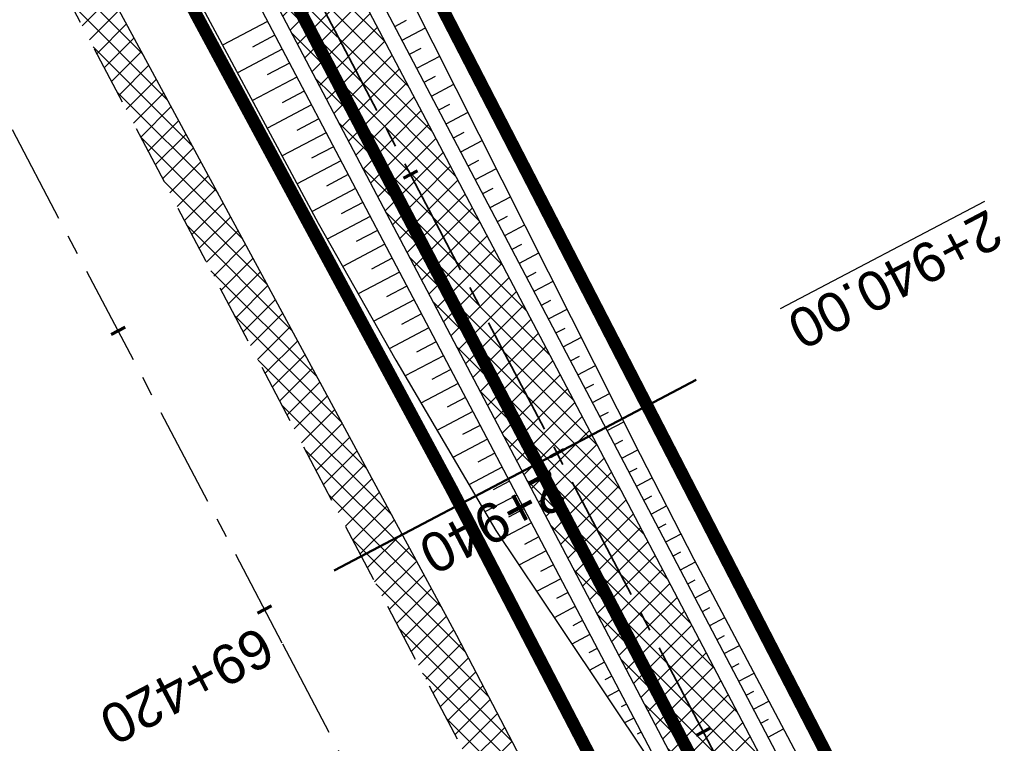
# Model space of a CAD drawing. Header units: metres. Extents: x 7529682 to 7533711, y 5721195 to 5727842.
# Tile 38 of 232: x 7531070 to 7531101, y 5725193 to 5725216. Entities that reach past the tile are written whole.
import ezdxf

# ---------------------------------------------------------------- set-up
doc = ezdxf.new("R2010")
doc.units = ezdxf.units.M
for name, pattern in [('817-dzialki-09-05-04$0$HIDDEN', [0.375, 0.25, -0.125]), ('ACAD_ISO05W100', [33, 24, -3, 0, -3, 0, -3]), ('CENTER', [50.800000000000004, 31.75, -6.35, 6.35, -6.35]), ('CENTER2', [28.575000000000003, 19.05, -3.175, 3.175, -3.175]), ('HIDDEN', [9.524999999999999, 6.35, -3.175])]:
    doc.linetypes.add(name, pattern=pattern)
for name, color, linetype in [('C-DROGI-SYTUACJA', 7, 'Continuous'), ('C-DROGI-SYTUACJA-ETYKIETY', 7, 'Continuous'), ('D-hatch-pobocza', 131, 'Continuous'), ('D-pobocza', 60, 'Continuous'), ('D-rowy', 160, 'Continuous'), ('D-skarpa', 2, 'Continuous'), ('D-skarpa-kreskowanie', 2, 'Continuous')]:
    doc.layers.add(name, color=color, linetype=linetype)
for name, color, linetype, lineweight, true_color in [('D-hatch-ciag-pieszo-rowerowy', 7, 'Continuous', 13, 0xff9f80), ('D-LR-etap-III', 7, '817-dzialki-09-05-04$0$HIDDEN', 50, 0x00008f), ('D-przekroje-pop', 7, 'Continuous', 50, 0x000099)]:
    doc.layers.add(name, color=color, linetype=linetype, lineweight=lineweight, true_color=true_color)
for name, color, linetype, lineweight in [('D-krawędzie', 3, 'Continuous', 30), ('D-obrzeża', 2, 'Continuous', 30), ('D-oś', 10, 'CENTER', 30), ('D-pas-drogowy', 7, 'ACAD_ISO05W100', 50)]:
    doc.layers.add(name, color=color, linetype=linetype, lineweight=lineweight)
doc.layers.add('poprzeczki', color=7, linetype='Continuous', true_color=0x0000c7)
doc.styles.get("Standard").update_dxf_attribs({"font": 'arial.ttf'})
pattern_1 = [(45, (0, 0), (-0.3367596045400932, 0.3367596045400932), []), (135, (0, 0), (-0.3367596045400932, -0.3367596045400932), [])]

# ---------------------------------------------------------------- blocks, each defined once
blk = doc.blocks.new('AeccTickLine')
at = {"color": 0, "linetype": 'ByBlock', "lineweight": -2}
blk.add_line((0, 1), (-3.673819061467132e-16, -1), dxfattribs=at)

msp = doc.modelspace()

# ---------------------------------------------------------------- hatches: boundary and pattern name
at = {"layer": 'D-hatch-ciag-pieszo-rowerowy'}
h = msp.add_hatch(dxfattribs=at)
h.set_pattern_fill('ANSI37', color=256, scale=0.15, style=0)
h.set_pattern_definition(pattern_1)
h.paths.add_polyline_path([(7531044.821508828, 5725285.568551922), (7531043.691046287, 5725285.0324603), (7531059.943841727, 5725254.222853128, -0.004400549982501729), (7531062.366458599, 5725249.530815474), (7531071.70853831, 5725231.039993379, 0.004122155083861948), (7531073.975449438, 5725226.643517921), (7531080.589703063, 5725214.071305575), (7531081.736511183, 5725214.57620248), (7531075.086492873, 5725227.216395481, -0.004122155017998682), (7531072.819581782, 5725231.612870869), (7531063.477188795, 5725250.104313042, 0.00440055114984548), (7531061.054571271, 5725254.796351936)])
h.paths.add_polyline_path([(7531043.691046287, 5725285.0324603), (7531042.560583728, 5725284.49636867), (7531058.833112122, 5725253.649354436, -0.004400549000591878), (7531061.255728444, 5725248.957317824), (7531070.597494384, 5725230.467116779, 0.004122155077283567), (7531072.864405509, 5725226.070641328), (7531079.442894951, 5725213.566408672), (7531080.589703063, 5725214.071305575), (7531073.975449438, 5725226.643517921, -0.004122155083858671), (7531071.70853831, 5725231.039993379), (7531062.366458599, 5725249.530815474, 0.004400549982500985), (7531059.943841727, 5725254.222853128)])
h = msp.add_hatch(dxfattribs=at)
h.set_pattern_fill('ANSI37', color=256, scale=0.15, style=0)
h.set_pattern_definition(pattern_1)
h.paths.add_polyline_path([(7531088.489882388, 5725201.739558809), (7531081.736511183, 5725214.57620248), (7531080.589703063, 5725214.071305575), (7531087.383313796, 5725201.158175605), (7531110.121662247, 5725157.821038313), (7531118.164896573, 5725142.89718586), (7531119.253251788, 5725143.512415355), (7531111.228553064, 5725158.401807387)])
h.paths.add_polyline_path([(7531087.383313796, 5725201.158175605), (7531080.589703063, 5725214.071305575), (7531079.442894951, 5725213.566408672), (7531086.276745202, 5725200.576792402), (7531109.014771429, 5725157.240269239), (7531117.076540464, 5725142.281955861), (7531118.164896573, 5725142.89718586), (7531110.121662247, 5725157.821038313)])
at = {"layer": 'D-hatch-pobocza'}
h = msp.add_hatch(dxfattribs=at)
h.set_pattern_fill('ANSI37', color=256, scale=0.15, style=0)
h.set_pattern_definition(pattern_1)
h.paths.add_polyline_path([(7531057.009999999, 5725246.72), (7531044.19, 5725271.11), (7531030.969999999, 5725296.42), (7531019.37, 5725318.31), (7531007.54, 5725340.71), (7530994.469999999, 5725365.47), (7530982.58, 5725387.65), (7530971.809999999, 5725408.22), (7530959.96, 5725430.76), (7530944.54, 5725460.14), (7530935.92, 5725477.07), (7530923.099999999, 5725500.31), (7530908, 5725529.49), (7530889.658288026, 5725563.375066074), (7530889.585888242, 5725561.256865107), (7530918.171722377, 5725507.178125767), (7530950.162943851, 5725446.305402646), (7530993.419108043, 5725364.264712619), (7531022.766433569, 5725308.719304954), (7531053.80955549, 5725249.872416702), (7531081.165622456, 5725197.874670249), (7531103.902359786, 5725154.540603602), (7531128.123220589, 5725108.448161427), (7531149.321390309, 5725068.209396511), (7531151.44, 5725067.36), (7531152.004139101, 5725067.286014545), (7531141.2, 5725086.69), (7531129.87, 5725108.78), (7531118.46, 5725130.11), (7531107.389999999, 5725151.39), (7531095.36, 5725174.01), (7531083.61, 5725196.49), (7531071.559999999, 5725218.8)])

# ---------------------------------------------------------------- linework, layer by layer
at = {"layer": 'C-DROGI-SYTUACJA', "color": 10, "linetype": 'CENTER2', "lineweight": 35, "ltscale": 0.2}
msp.add_lwpolyline([(7531035.213067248, 5725301.103738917), (7531059.943841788, 5725254.222853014, -0.00440054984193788), (7531062.366458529, 5725249.530815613), (7531071.708538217, 5725231.039993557, 0.004122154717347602), (7531073.975449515, 5725226.643517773), (7531073.975449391, 5725226.643518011), (7531087.383313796, 5725201.158175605), (7531110.121662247, 5725157.821038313), (7531131.457307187, 5725118.233727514, -0.008978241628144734), (7531136.397298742, 5725108.660093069), (7531146.082702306, 5725089.032917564, 0.07525174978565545), (7531151.216595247, 5725081.66595927), (7531154.313313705, 5725078.4002911, -0.06893621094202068), (7531156.868938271, 5725074.829562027)], format="xyb", dxfattribs=at)
at = {"layer": 'D-krawędzie', "linetype": 'HIDDEN', "ltscale": 0.3, "flags": 128}
msp.add_lwpolyline([(7530572.009999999, 5726166.06), (7530620.380949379, 5726072.761487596), (7530641.555222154, 5726032.007915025), (7530660.960861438, 5725995.070069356), (7530689.128213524, 5725941.540167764), (7530707.335918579, 5725907.031820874), (7530725.255781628, 5725873.092686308), (7530743.969545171, 5725837.653904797), (7530770.526708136, 5725787.119408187), (7530787.864146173, 5725754.266918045), (7530809.897571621, 5725712.541613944), (7530824.739035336, 5725684.389287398), (7530840.856259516, 5725653.693092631), (7530860.675070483, 5725616.154465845), (7530865.283000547, 5725607.394015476), (7530878.050274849, 5725583.079962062), (7530918.171722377, 5725507.178125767), (7530950.162943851, 5725446.305402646), (7530993.419108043, 5725364.264712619), (7531022.766433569, 5725308.719304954), (7531053.80955549, 5725249.872416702), (7531081.165622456, 5725197.874670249), (7531103.902359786, 5725154.540603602), (7531128.123220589, 5725108.448161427), (7531149.3, 5725068.249999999), (7531167.380094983, 5725033.766927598), (7531197.164745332, 5724976.987689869), (7531228.151004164, 5724918.034426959), (7531253.152837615, 5724870.491119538), (7531286.7961686, 5724806.653565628), (7531306.739858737, 5724768.664832), (7531335.094443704, 5724714.652299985), (7531357.3191504, 5724672.438740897), (7531373.644908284, 5724641.454376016), (7531392.161870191, 5724605.998675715), (7531418.480331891, 5724555.852756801), (7531439.726902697, 5724515.582472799), (7531468.399107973, 5724461.077223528), (7531491.782023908, 5724416.527754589), (7531531.990296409, 5724339.832565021), (7531557.226635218, 5724291.658956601), (7531569.851546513, 5724267.577443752), (7531591.375556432, 5724226.547822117), (7531610.003879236, 5724191.103071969), (7531616.882991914, 5724177.998849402), (7531629.984986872, 5724153.025496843), (7531641.006768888, 5724132.021778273), (7531664.906257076, 5724087.616922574), (7531677.64401952, 5724064.785715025), (7531683.112433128, 5724054.988140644), (7531686.752875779, 5724048.180044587), (7531695.447538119, 5724031.696667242), (7531703.748818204, 5724015.917210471), (7531709.214143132, 5724005.513965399), (7531719.388607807, 5723986.14687362), (7531726.295217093, 5723973.000144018), (7531732.740794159, 5723960.735633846), (7531735.13, 5723956.19)], dxfattribs=at)
at = {"layer": 'D-LR-etap-III', "ltscale": 10, "flags": 128}
msp.add_lwpolyline([(7531750.474471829, 5723895.103125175, 0.4, 0.4, 0), (7531750.505, 5723895.13, 0.4, 0.4, 0), (7531682.71, 5724022.92, 0.4, 0.4, 0), (7531619.177023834, 5724147.203692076, 0.4, 0.4, 0), (7531592.308960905, 5724198.48863389, 0.4, 0.4, 0), (7531553.263875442, 5724272.918564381, 0.4, 0.4, 0), (7531504.019999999, 5724366.79, 0.4, 0.4, 0), (7531482.09, 5724407.62, 0.4, 0.4, 0), (7531412.350402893, 5724541.182759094, 0.4, 0.4, 0), (7531388.463669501, 5724586.929768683, 0.4, 0.4, 0), (7531345.12, 5724669.94, 0.4, 0.4, 0), (7531127.66, 5725081.67, 0.4, 0.4, 0), (7531059.253139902, 5725211.040795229, 0.4, 0.4, 0), (7531008.007244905, 5725307.953830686, 0.4, 0.4, 0), (7530964.181635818, 5725390.835555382, 0.4, 0.4, 0), (7530914.557354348, 5725484.683561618, 0.4, 0.4, 0), (7530865.243241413, 5725577.493975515, 0.4, 0.4, 0), (7530840.085257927, 5725624.058651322, 0.4, 0.4, 0), (7530802.559525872, 5725694.924584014, 0.4, 0.4, 0), (7530755.54, 5725787.51, 0.4, 0.4, 0), (7530708.717810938, 5725876.303221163, 0.4, 0.4, 0), (7530695.12, 5725902.09, 0.4, 0.4, 0), (7530642.91397006, 5726001.07839487, 0.4, 0.4, 0), (7530634.934723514, 5726016.146615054, 0.4, 0.4, 0), (7530610.820000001, 5726061.929999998, 0.4, 0.4, 0), (7530610.820000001, 5726061.929999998, 0.4, 0.4, 0), (7530607.21, 5726063.51, 0.4, 0.4, 0), (7530597.42, 5726080.68, 0.4, 0.4, 0), (7530591.16, 5726088.44, 0.4, 0.4, 0), (7530581.28, 5726107.21, 0.4, 0.4, 0), (7530571.29, 5726130.56, 0.4, 0.4, 0), (7530549.554994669, 5726171.527317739, 0.4, 0.4, 0), (7530531.014309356, 5726206.473807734, 0.4, 0.4, 0), (7530516.461208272, 5726236.016618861, 0.4, 0.4, 0), (7530500.798929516, 5726266.141265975, 0.4, 0.4, 0), (7530491.349999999, 5726283.94, 0.4, 0.4, 0), (7530482.4, 5726303.41, 0.4, 0.4, 0), (7530482.4, 5726303.41, 0.4, 0.4, 0), (7530450.41, 5726357.28, 0.4, 0.4, 0), (7530397.759396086, 5726458.499907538, 0.4, 0.4, 0), (7530334.707815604, 5726583.664702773, 0.4, 0.4, 0), (7530303.939274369, 5726645.167943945, 0.4, 0.4, 0), (7530300.509779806, 5726651.777515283, 0.4, 0.4, 0), (7530289.213532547, 5726671.966724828, 0.4, 0.4, 0), (7530281.54, 5726685.57, 0.4, 0.4, 0), (7530261.37085633, 5726724.163374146, 0.4, 0.4, 0), (7530254.03, 5726738.21, 0.4, 0.4, 0), (7530197.219999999, 5726845.06, 0.4, 0.4, 0), (7530194.71, 5726849.15, 0.4, 0.4, 0), (7530195.92, 5726850.75, 0.4, 0.4, 0), (7530170.546669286, 5726892.961489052, 0.4, 0.4, 0), (7530143.174718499, 5726945.065838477, 0.4, 0.4, 0), (7530105.059999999, 5727018.32, 0.4, 0.4, 0), (7530100.059999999, 5727027.16, 0.4, 0.4, 0), (7530062.318670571, 5727099.625398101, 0.4, 0.4, 0), (7530015.378537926, 5727189.420463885, 0.4, 0.4, 0), (7529983.207960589, 5727250.206596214, 0.4, 0.4, 0), (7529953.284293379, 5727306.74720398, 0.4, 0.4, 0), (7529900.67053443, 5727406.15903814, 0.4, 0.4, 0), (7529890.630239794, 5727425.131178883, 0.4, 0.4, 0), (7529875.155383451, 5727454.426350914, 0.4, 0.4, 0), (7529857.560096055, 5727487.787346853, 0.4, 0.4, 0), (7529835.194401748, 5727530.19312405, 0.4, 0.4, 0), (7529811.740544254, 5727574.662079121, 0.4, 0.4, 0), (7529792.101859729, 5727611.922638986, 0.4, 0.4, 0), (7529768.066117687, 5727657.469613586, 0.4, 0.4, 0), (7529755.210566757, 5727682.131373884, 0.4, 0.4, 0), (7529753.309999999, 5727681.13, 0.4, 0.4, 0), (7529739.21, 5727707.77, 0.4, 0.4, 0), (7529735.394745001, 5727711.251990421, 0.4, 0.4, 0), (7529725.42, 5727730.2, 0.4, 0.4, 0), (7529723.55, 5727729.88, 0.4, 0.4, 0), (7529695.566668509, 5727782.932080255, 0.4, 0.4, 0), (7529717.67971874, 5727794.024357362, 0.4, 0.4, 0), (7529736.274870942, 5727758.647400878, 0.4, 0.4, 0), (7529736.274870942, 5727758.647400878, 0.4, 0.4, 0), (7529744.511003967, 5727750.406106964, 0.4, 0.4, 0), (7529744.511003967, 5727750.406106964, 0.4, 0.4, 0), (7529750.282568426, 5727738.549848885, 0.4, 0.4, 0), (7529777.108510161, 5727687.569424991, 0.4, 0.4, 0), (7529796.51537536, 5727651.329932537, 0.4, 0.4, 0), (7529814.937945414, 5727616.793170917, 0.4, 0.4, 0), (7529839.006722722, 5727572.303976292, 0.4, 0.4, 0), (7529860.617626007, 5727532.509108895, 0.4, 0.4, 0), (7529882.348967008, 5727491.504261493, 0.4, 0.4, 0), (7529904.865139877, 5727449.096370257, 0.4, 0.4, 0), (7529920.747384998, 5727418.884773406, 0.4, 0.4, 0), (7529946.676504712, 5727368.547487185, 0.4, 0.4, 0), (7529972.024701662, 5727320.573310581, 0.4, 0.4, 0), (7529987.740014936, 5727290.153392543, 0.4, 0.4, 0), (7529996.497385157, 5727273.661630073, 0.4, 0.4, 0), (7530017.541471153, 5727234.202689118, 0.4, 0.4, 0), (7530033.053657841, 5727204.864166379, 0.4, 0.4, 0), (7530051.622983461, 5727170.222745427, 0.4, 0.4, 0), (7530069.276612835, 5727137.015751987, 0.4, 0.4, 0), (7530089.385386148, 5727097.533639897, 0.4, 0.4, 0), (7530109.712512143, 5727060.746615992, 0.4, 0.4, 0), (7530136.769722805, 5727011.640131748, 0.4, 0.4, 0), (7530162.446686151, 5726962.743777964, 0.4, 0.4, 0), (7530187.674104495, 5726916.992101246, 0.4, 0.4, 0), (7530207.820739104, 5726879.335323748, 0.4, 0.4, 0), (7530230.625609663, 5726834.518686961, 0.4, 0.4, 0), (7530262.288093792, 5726776.61832811, 0.4, 0.4, 0), (7530277.509672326, 5726760.213143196, 0.4, 0.4, 0), (7530286.036865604, 5726744.106684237, 0.4, 0.4, 0), (7530288.097472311, 5726735.884066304, 0.4, 0.4, 0), (7530290.393870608, 5726725.046963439, 0.4, 0.4, 0), (7530296.17664807, 5726713.582980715, 0.4, 0.4, 0), (7530302.726195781, 5726701.18226779, 0.4, 0.4, 0), (7530325.685047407, 5726657.466383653, 0.4, 0.4, 0), (7530343.243978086, 5726623.648592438, 0.4, 0.4, 0), (7530360.229820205, 5726591.746871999, 0.4, 0.4, 0), (7530383.20855044, 5726548.059469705, 0.4, 0.4, 0), (7530406.017875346, 5726503.605514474, 0.4, 0.4, 0), (7530427.464919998, 5726462.620289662, 0.4, 0.4, 0), (7530447.9278544, 5726424.388014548, 0.4, 0.4, 0), (7530471.126878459, 5726379.920667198, 0.4, 0.4, 0), (7530490.501003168, 5726343.033350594, 0.4, 0.4, 0), (7530509.499458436, 5726306.733076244, 0.4, 0.4, 0), (7530529.890269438, 5726267.244072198, 0.4, 0.4, 0), (7530543.852446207, 5726238.990319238, 0.4, 0.4, 0), (7530554.808897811, 5726218.943990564, 0.4, 0.4, 0), (7530559.027108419, 5726212.223286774, 0.4, 0.4, 0), (7530563.060988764, 5726206.409670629, 0.4, 0.4, 0), (7530566.93354971, 5726200.463543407, 0.4, 0.4, 0), (7530569.771022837, 5726194.901501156, 0.4, 0.4, 0), (7530571.47319415, 5726191.282350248, 0.4, 0.4, 0), (7530572.839142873, 5726188.024533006, 0.4, 0.4, 0), (7530575.295071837, 5726182.034664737, 0.4, 0.4, 0), (7530579.736851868, 5726173.306070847, 0.4, 0.4, 0), (7530583.3, 5726167.41, 0.4, 0.4, 0), (7530593.4, 5726163.33, 0.4, 0.4, 0), (7530598.618375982, 5726155.264489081, 0.4, 0.4, 0), (7530608.258304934, 5726140.497132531, 0.4, 0.4, 0), (7530603.269999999, 5726136.83, 0.4, 0.4, 0), (7530606.53, 5726131.84, 0.4, 0.4, 0), (7530604.239057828, 5726124.21679044, 0.4, 0.4, 0), (7530605.847136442, 5726121.630127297, 0.4, 0.4, 0), (7530608.971611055, 5726116.164124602, 0.4, 0.4, 0), (7530618.114293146, 5726097.791111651, 0.4, 0.4, 0), (7530651.213125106, 5726034.959524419, 0.4, 0.4, 0), (7530670.243741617, 5725998.61095082, 0.4, 0.4, 0), (7530698.075474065, 5725945.952624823, 0.4, 0.4, 0), (7530716.505955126, 5725911.3051464, 0.4, 0.4, 0), (7530735.223454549, 5725875.667401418, 0.4, 0.4, 0), (7530752.504235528, 5725842.154920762, 0.4, 0.4, 0), (7530778.310652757, 5725793.501254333, 0.4, 0.4, 0), (7530797.499961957, 5725756.381811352, 0.4, 0.4, 0), (7530812.518974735, 5725728.28874362, 0.4, 0.4, 0), (7530820.039295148, 5725713.160404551, 0.4, 0.4, 0), (7530822.422446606, 5725710.193574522, 0.4, 0.4, 0), (7530833.154893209, 5725688.800634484, 0.4, 0.4, 0), (7530849.629354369, 5725656.158601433, 0.4, 0.4, 0), (7530867.98290276, 5725621.963939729, 0.4, 0.4, 0), (7530872.629809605, 5725612.88760475, 0.4, 0.4, 0), (7530880.354488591, 5725597.594500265, 0.4, 0.4, 0), (7530883.839446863, 5725593.389159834, 0.4, 0.4, 0), (7530891.782113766, 5725587.763349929, 0.4, 0.4, 0), (7530895.038670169, 5725584.280746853, 0.4, 0.4, 0), (7530897.033644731, 5725580.941110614, 0.4, 0.4, 0), (7530900.951646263, 5725579.945856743, 0.4, 0.4, 0), (7530904.80970798, 5725571.977328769, 0.4, 0.4, 0), (7530903.682362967, 5725568.566434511, 0.4, 0.4, 0), (7530908.900614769, 5725558.844845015, 0.4, 0.4, 0), (7530910.252030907, 5725545.671606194, 0.4, 0.4, 0), (7530912.872986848, 5725538.645543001, 0.4, 0.4, 0), (7530945.278171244, 5725478.464284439, 0.4, 0.4, 0), (7530959.692318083, 5725450.24628822, 0.4, 0.4, 0), (7531002.82670893, 5725368.192370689, 0.4, 0.4, 0), (7531044.703532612, 5725290.314293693, 0.4, 0.4, 0), (7531064.098839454, 5725253.212562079, 0.4, 0.4, 0), (7531083.010253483, 5725216.677517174, 0.4, 0.4, 0), (7531113.013137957, 5725158.465613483, 0.4, 0.4, 0), (7531137.364304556, 5725113.07076138, 0.4, 0.4, 0), (7531150.830830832, 5725086.711759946, 0.4, 0.4, 0), (7531159.745663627, 5725076.640848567, 0.4, 0.4, 0), (7531166.309999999, 5725074.58, 0.4, 0.4, 0), (7531172.29, 5725062.58, 0.4, 0.4, 0), (7531170.589828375, 5725055.605912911, 0.4, 0.4, 0), (7531173.732823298, 5725044.080706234, 0.4, 0.4, 0), (7531215.342008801, 5724964.859648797, 0.4, 0.4, 0), (7531238.054496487, 5724921.684649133, 0.4, 0.4, 0), (7531262.389821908, 5724875.282876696, 0.4, 0.4, 0), (7531295.587160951, 5724811.265731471, 0.4, 0.4, 0), (7531348.487908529, 5724712.362812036, 0.4, 0.4, 0), (7531363.740817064, 5724682.68394264, 0.4, 0.4, 0), (7531366.986905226, 5724675.865317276, 0.4, 0.4, 0), (7531382.541261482, 5724646.110625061, 0.4, 0.4, 0), (7531401.299165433, 5724610.874551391, 0.4, 0.4, 0), (7531428.964837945, 5724558.862274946, 0.4, 0.4, 0), (7531449.111202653, 5724520.397801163, 0.4, 0.4, 0), (7531477.292992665, 5724465.831467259, 0.4, 0.4, 0), (7531500.996290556, 5724421.112506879, 0.4, 0.4, 0), (7531512.121834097, 5724400.549045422, 0.4, 0.4, 0), (7531513.78163794, 5724396.757451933, 0.4, 0.4, 0), (7531526.32, 5724379.39, 0.4, 0.4, 0), (7531566.783642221, 5724302.73628205, 0.4, 0.4, 0), (7531578.579156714, 5724282.774819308, 0.4, 0.4, 0), (7531584.232619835, 5724273.111246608, 0.4, 0.4, 0), (7531590.109283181, 5724263.508189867, 0.4, 0.4, 0), (7531593.027899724, 5724258.771479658, 0.4, 0.4, 0), (7531595.711841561, 5724254.226824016, 0.4, 0.4, 0), (7531601.659976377, 5724243.898197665, 0.4, 0.4, 0), (7531606.097733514, 5724235.986407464, 0.4, 0.4, 0), (7531609.382207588, 5724230.799061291, 0.4, 0.4, 0), (7531611.580260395, 5724227.671180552, 0.4, 0.4, 0), (7531612.707802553, 5724225.86410867, 0.4, 0.4, 0), (7531618.665224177, 5724214.480919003, 0.4, 0.4, 0), (7531619.885522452, 5724212.333950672, 0.4, 0.4, 0), (7531620.931818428, 5724210.787064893, 0.4, 0.4, 0), (7531623.518605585, 5724207.111542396, 0.4, 0.4, 0), (7531626.143926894, 5724203.61306897, 0.4, 0.4, 0), (7531632.022984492, 5724196.485954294, 0.4, 0.4, 0), (7531653.949089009, 5724152.617641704, 0.4, 0.4, 0), (7531656.750690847, 5724143.103797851, 0.4, 0.4, 0), (7531659.61440691, 5724133.254504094, 0.4, 0.4, 0), (7531661.627147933, 5724128.646047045, 0.4, 0.4, 0.01093811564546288), (7531674.314987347, 5724101.43546424, 0.4, 0.4, 0), (7531685.137626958, 5724081.408252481, 0.4, 0.4, 0), (7531692.159945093, 5724066.277333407, 0.4, 0.4, 0), (7531699.662164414, 5724051.388120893, 0.4, 0.4, 0), (7531704.480624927, 5724040.808561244, 0.4, 0.4, 0), (7531704.480624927, 5724040.808561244, 0.4, 0.4, 0), (7531704.401251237, 5724037.368913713, 0.4, 0.4, 0), (7531720.383609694, 5724003.441317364, 0.4, 0.4, 0), (7531728.79890528, 5723986.206298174, 0.4, 0.4, 0), (7531733.237926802, 5723977.192631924, 0.4, 0.4, 0), (7531736.750027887, 5723969.505210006, 0.4, 0.4, 0), (7531737.336143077, 5723968.518916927, 0.4, 0.4, 0), (7531738.285051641, 5723967.699360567, 0.4, 0.4, 0), (7531742.180915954, 5723962.346428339, 0.4, 0.4, 0), (7531744.286141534, 5723958.615526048, 0.4, 0.4, 0), (7531755.393260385, 5723944.192617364, 0.4, 0.4, 0), (7531758.69, 5723936.76, 0.4, 0.4, 0), (7531780.08, 5723929.25, 0.4, 0.4, 0), (7531792.611989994, 5723906.337708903, 0.4, 0.4, 0), (7531792.611989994, 5723906.337708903, 0.4, 0.4, 0), (7531756.962094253, 5723883.055323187, 0.4, 0.4, 0), (7531750.46, 5723895.130000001, 0.4, 0.4, 0), (7531750.46, 5723895.130000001, 0, 0, 0)], format="xyseb", dxfattribs=at)
at = {"layer": 'D-obrzeża'}
for points in [[(7531157.820350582, 5725075.705429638, 0.06860366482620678), (7531155.433696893, 5725079.035412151), (7531152.261569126, 5725082.380603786, -0.07521737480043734), (7531147.129491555, 5725089.743883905), (7531137.494820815, 5725109.261525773, 0.00894453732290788), (7531132.572709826, 5725118.798885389), (7531111.228553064, 5725158.401807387), (7531088.489882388, 5725201.739558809), (7531075.086492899, 5725227.216395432, -0.00412215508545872), (7531072.81958177, 5725231.612870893), (7531063.477188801, 5725250.10431303, 0.004400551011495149), (7531061.054571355, 5725254.796351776), (7531036.313724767, 5725301.696330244, 0.00422807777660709)], [(7531034.112408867, 5725300.511149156), (7531058.833112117, 5725253.649354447, -0.004400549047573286), (7531061.255728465, 5725248.957317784), (7531070.597494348, 5725230.467116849, 0.004122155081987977), (7531072.864405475, 5725226.070641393), (7531086.276745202, 5725200.576792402), (7531109.014771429, 5725157.240269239), (7531130.341235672, 5725117.66980598, -0.009011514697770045), (7531135.298873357, 5725108.060358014), (7531145.035806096, 5725088.322043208, 0.07528570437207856), (7531150.171491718, 5725080.951451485), (7531153.382484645, 5725077.565274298, -0.06860366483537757), (7531155.769138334, 5725074.235291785), (7531156.913255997, 5725072.063506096)]]:
    msp.add_lwpolyline(points, format="xyb", dxfattribs=at)
at = {"layer": 'D-oś', "ltscale": 0.1}
msp.add_lwpolyline([(7531488.682972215, 5724414.901138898), (7531465.30154836, 5724459.447768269), (7531436.630334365, 5724513.951133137), (7531415.382990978, 5724554.222881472), (7531389.061122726, 5724604.375291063), (7531370.54547166, 5724639.828481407), (7531354.22214964, 5724670.808223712), (7531331.99647235, 5724713.023626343), (7531303.640952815, 5724767.037938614), (7531283.698553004, 5724805.024214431), (7531250.055061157, 5724868.862076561), (7531225.052886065, 5724916.406033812), (7531194.065303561, 5724975.361817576), (7531164.280332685, 5725032.141666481), (7531146.201824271, 5725066.621712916), (7531125.025790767, 5725106.818458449), (7531100.803065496, 5725152.914450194), (7531078.067230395, 5725196.24679728), (7531050.712974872, 5725248.241100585), (7531019.671816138, 5725307.084268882), (7530990.323090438, 5725362.632329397), (7530947.065833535, 5725444.675091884), (7530915.075467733, 5725505.546186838), (7530874.953735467, 5725581.448561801)], dxfattribs=at)
at = {"layer": 'D-pas-drogowy', "ltscale": 0.2, "flags": 128}
msp.add_lwpolyline([(7531633.018560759, 5724182.834272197, 0.4, 0.4, 0), (7531617.558899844, 5724211.608162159, 0.4, 0.4, 0), (7531566.783642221, 5724302.73628205, 0.4, 0.4, 0), (7531538.419082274, 5724356.469679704, 0.4, 0.4, 0), (7531526.32, 5724379.39, 0.4, 0.4, 0), (7531516.102085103, 5724393.607319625, 0.4, 0.4, 0.001485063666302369), (7531513.78037409, 5724396.837773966, 0.4, 0.4, 0), (7531501.87, 5724413.41, 0.4, 0.4, 0), (7531474.926107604, 5724464.507896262, 0.4, 0.4, 0), (7531446.200436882, 5724518.992313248, 0.4, 0.4, 0), (7531424.962185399, 5724559.262257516, 0.4, 0.4, 0), (7531398.444460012, 5724609.565801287, 0.4, 0.4, 0), (7531379.647455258, 5724645.216004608, 0.4, 0.4, 0), (7531365.23, 5724672.56, 0.4, 0.4, 0), (7531341.305752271, 5724717.915356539, 0.4, 0.4, 0), (7531312.899996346, 5724771.788898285, 0.4, 0.4, 0), (7531292.590923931, 5724810.306502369, 0.4, 0.4, 0), (7531259.391619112, 5724873.271351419, 0.4, 0.4, 0), (7531233.740401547, 5724921.922582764, 0.4, 0.4, 0), (7531203.072738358, 5724980.092044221, 0.4, 0.4, 0), (7531173.471398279, 5725036.225177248, 0.4, 0.4, 0), (7531168.269999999, 5725046.09, 0.4, 0.4, 0), (7531172.29, 5725062.58, 0.4, 0.4, 0), (7531166.309999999, 5725074.58, 0.4, 0.4, 0), (7531150.32, 5725079.6, 0.4, 0.4, 0), (7531141.5, 5725096.43, 0.4, 0.4, 0), (7531109.311735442, 5725157.814415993, 0.4, 0.4, 0), (7531086.641300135, 5725201.047918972, 0.4, 0.4, 0), (7531059.198258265, 5725253.383662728, 0.4, 0.4, 0), (7531028.206828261, 5725312.48946212, 0.4, 0.4, 0), (7530999.104694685, 5725367.990143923, 0.4, 0.4, 0), (7530956.247527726, 5725449.724815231, 0.4, 0.4, 0), (7530924.397774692, 5725510.463768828, 0.4, 0.4, 0), (7530897.509999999, 5725561.74, 0.4, 0.4, 0), (7530894.46, 5725566.14, 0.4, 0.4, 0), (7530892.16, 5725570.49, 0.4, 0.4, 0), (7530869.362688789, 5725613.307018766, 0.4, 0.4, 0), (7530861.693971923, 5725627.704613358, 0.4, 0.4, 0), (7530852.74, 5725644.52, 0.4, 0.4, 0), (7530831.509999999, 5725684.2, 0.4, 0.4, 0), (7530811.13, 5725722.52, 0.4, 0.4, 0), (7530792.3476413, 5725757.940652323, 0.4, 0.4, 0), (7530768.03, 5725803.8, 0.4, 0.4, 0), (7530748.768542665, 5725840.178507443, 0.4, 0.4, 0), (7530727.7, 5725879.97, 0.4, 0.4, 0), (7530712.0981582, 5725909.54523909, 0.4, 0.4, 0), (7530693.644105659, 5725944.645156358, 0.4, 0.4, 0), (7530665.702224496, 5725997.538976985, 0.4, 0.4, 0), (7530641.759999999, 5726042.88, 0.4, 0.4, 0), (7530616.5, 5726091.48, 0.4, 0.4, 0), (7530604.628439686, 5726114.319880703, 0.4, 0.4, -0.007762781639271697), (7530602.5, 5726118.43, 0.4, 0.4, 0), (7530603.992037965, 5726123.394821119, 0.4, 0.4, 0), (7530606.53, 5726131.84, 0.4, 0.4, 0), (7530603.269999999, 5726136.83, 0.4, 0.4, 0), (7530593.775620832, 5726151.368713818, 0.4, 0.4, 0), (7530590.202637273, 5726156.84001263, 0.4, 0.4, 0), (7530583.3, 5726167.41, 0.4, 0.4, 0), (7530580.578343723, 5726170.427567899, 0.4, 0.4, 0), (7530575.849999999, 5726175.67, 0.4, 0.4, 0), (7530569.009999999, 5726186.66, 0.4, 0.4, 0), (7530562.555322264, 5726199.189409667, 0.4, 0.4, 0), (7530555.67, 5726211.39, 0.4, 0.4, 0), (7530548.29, 5726224.23, 0.4, 0.4, 0), (7530540.58, 5726237.71, 0.4, 0.4, 0), (7530532.679999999, 5726252.65, 0.4, 0.4, 0), (7530524.059999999, 5726269.35, 0.4, 0.4, 0), (7530502.82, 5726309.91, 0.4, 0.4, 0), (7530488.83, 5726336.63, 0.4, 0.4, 0), (7530466.03, 5726380.16, 0.4, 0.4, 0), (7530438.469999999, 5726432.77, 0.4, 0.4, 0), (7530424.53, 5726459.09, 0.4, 0.4, 0), (7530401.63, 5726502.97, 0.4, 0.4, 0), (7530383.38, 5726538.06, 0.4, 0.4, 0), (7530353.969999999, 5726593.52, 0.4, 0.4, 0), (7530338.469999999, 5726622.74, 0.4, 0.4, 0), (7530322.009999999, 5726653.88, 0.4, 0.4, 0), (7530297.54, 5726700.33, 0.4, 0.4, 0), (7530287.38, 5726719.6, 0.4, 0.4, 0), (7530285.94993921, 5726722.315508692, 0.4, 0.4, 0), (7530280.259999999, 5726733.12, 0.4, 0.4, 0), (7530266.73, 5726758.74, 0.4, 0.4, 0), (7530260.42, 5726770.47, 0.4, 0.4, 0), (7530253.25, 5726783.82, 0.4, 0.4, 0), (7530244.95, 5726799.33, 0.4, 0.4, 0), (7530239.389999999, 5726808.49, 0.4, 0.4, 0), (7530238.29, 5726807.9, 0.4, 0.4, 0), (7530218.11, 5726850.67, 0.4, 0.4, 0), (7530175.906646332, 5726928.168028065, 0.4, 0.4, 0), (7530096.679999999, 5727076.15, 0.4, 0.4, 0), (7530094.679999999, 5727079.89, 0.4, 0.4, 0), (7530064.59693469, 5727135.522637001, 0.4, 0.4, 0), (7530046.730970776, 5727168.8921561, 0.4, 0.4, 0), (7530025.803045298, 5727208.461374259, 0.4, 0.4, 0), (7530012.846501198, 5727232.979315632, 0.4, 0.4, 0), (7529994.15, 5727268.45, 0.4, 0.4, 0), (7529981.670868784, 5727291.93018666, 0.4, 0.4, 0), (7529949.889999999, 5727351.73, 0.4, 0.4, 0), (7529924.75, 5727399.03, 0.4, 0.4, 0), (7529915.515824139, 5727417.099754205, 0.4, 0.4, 0), (7529885.83, 5727475.19, 0.4, 0.4, 0), (7529862.559999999, 5727519.97, 0.4, 0.4, 0), (7529852.984923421, 5727538.191086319, 0.4, 0.4, 0), (7529836.513084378, 5727569.51130111, 0.4, 0.4, 0), (7529815.36890814, 5727609.140983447, 0.4, 0.4, 0), (7529792.795203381, 5727651.247499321, 0.4, 0.4, 0), (7529774.199114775, 5727685.858348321, 0.4, 0.4, 0), (7529746.966026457, 5727736.059440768, 0.4, 0.4, 0), (7529733.92, 5727757.62, 0.4, 0.4, 0), (7529708.607472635, 5727806.388536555, 0.4, 0.4, 0), (7529688.491967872, 5727796.344621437, 0.4, 0.4, 0), (7529723.55, 5727729.88, 0.4, 0.4, 0), (7529725.42, 5727730.2, 0.4, 0.4, 0), (7529735.38, 5727711.28, 0.4, 0.4, 0), (7529739.21, 5727707.77, 0.4, 0.4, 0), (7529753.309999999, 5727681.13, 0.4, 0.4, 0), (7529755.178396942, 5727682.114424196, 0.4, 0.4, 0), (7529792.101859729, 5727611.922638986, 0.4, 0.4, 0), (7529811.740544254, 5727574.662079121, 0.4, 0.4, 0), (7529835.194401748, 5727530.19312405, 0.4, 0.4, 0), (7529857.560096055, 5727487.787346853, 0.4, 0.4, 0), (7529875.155383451, 5727454.426350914, 0.4, 0.4, 0), (7529890.630239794, 5727425.131178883, 0.4, 0.4, 0), (7529900.67053443, 5727406.15903814, 0.4, 0.4, 0), (7529953.284293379, 5727306.74720398, 0.4, 0.4, 0), (7529983.207960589, 5727250.206596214, 0.4, 0.4, 0), (7530015.378537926, 5727189.420463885, 0.4, 0.4, 0), (7530062.318670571, 5727099.625398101, 0.4, 0.4, 0), (7530100.059999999, 5727027.16, 0.4, 0.4, 0), (7530105.059999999, 5727018.32, 0.4, 0.4, 0), (7530143.174718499, 5726945.065838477, 0.4, 0.4, 0), (7530170.546669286, 5726892.961489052, 0.4, 0.4, 0), (7530195.92, 5726850.75, 0.4, 0.4, 0), (7530194.71, 5726849.15, 0.4, 0.4, 0), (7530197.219999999, 5726845.06, 0.4, 0.4, 0), (7530254.03, 5726738.21, 0.4, 0.4, 0), (7530261.37085633, 5726724.163374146, 0.4, 0.4, 0), (7530281.54, 5726685.57, 0.4, 0.4, 0), (7530289.213532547, 5726671.966724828, 0.4, 0.4, 0), (7530300.509779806, 5726651.777515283, 0.4, 0.4, 0), (7530303.939274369, 5726645.167943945, 0.4, 0.4, 0), (7530334.707815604, 5726583.664702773, 0.4, 0.4, 0), (7530397.759396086, 5726458.499907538, 0.4, 0.4, 0), (7530450.41, 5726357.28, 0.4, 0.4, 0), (7530482.4, 5726303.41, 0.4, 0.4, 0), (7530483.687990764, 5726301.003383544, 0.4, 0.4, 0), (7530491.349999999, 5726283.94, 0.4, 0.4, 0), (7530512.67, 5726243.78, 0.4, 0.4, 0), (7530529.429999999, 5726209.46, 0.4, 0.4, 0), (7530571.29, 5726130.56, 0.4, 0.4, 0), (7530581.28, 5726107.21, 0.4, 0.4, 0), (7530591.16, 5726088.44, 0.4, 0.4, 0), (7530597.42, 5726080.68, 0.4, 0.4, 0), (7530607.21, 5726063.51, 0.4, 0.4, 0), (7530610.820000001, 5726061.929999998, 0.4, 0.4, 0), (7530634.934723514, 5726016.146615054, 0.4, 0.4, 0), (7530642.91397006, 5726001.07839487, 0.4, 0.4, 0), (7530695.12, 5725902.09, 0.4, 0.4, 0), (7530708.717810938, 5725876.303221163, 0.4, 0.4, 0), (7530755.54, 5725787.51, 0.4, 0.4, 0), (7530802.559525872, 5725694.924584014, 0.4, 0.4, 0), (7530840.085257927, 5725624.058651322, 0.4, 0.4, 0), (7530865.243241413, 5725577.493975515, 0.4, 0.4, 0), (7530914.557354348, 5725484.683561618, 0.4, 0.4, 0), (7530964.181635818, 5725390.835555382, 0.4, 0.4, 0), (7531008.007244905, 5725307.953830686, 0.4, 0.4, 0), (7531059.253139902, 5725211.040795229, 0.4, 0.4, 0), (7531127.66, 5725081.67, 0.4, 0.4, 0), (7531345.12, 5724669.94, 0.4, 0.4, 0), (7531388.463669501, 5724586.929768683, 0.4, 0.4, 0), (7531412.350402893, 5724541.182759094, 0.4, 0.4, 0), (7531482.09, 5724407.62, 0.4, 0.4, 0), (7531504.019999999, 5724366.79, 0.4, 0.4, 0), (7531519.374444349, 5724337.520497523, 0.4, 0.4, 0), (7531563.748815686, 5724252.931583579, 0.4, 0.4, 0), (7531602.175111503, 5724179.681224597, 0.4, 0.4, 0), (7531619.177023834, 5724147.203692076, 0.4, 0.4, 0), (7531625.038493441, 5724135.63500206, 0.4, 0.4, 0), (7531656.796442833, 5724073.31633882, 0.4, 0.4, 0), (7531675.12, 5724037.36, 0.4, 0.4, 0), (7531682.71, 5724022.92, 0.4, 0.4, 0), (7531705.565196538, 5723979.810545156, 0.4, 0.4, 0), (7531736.605941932, 5723921.261514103, 0.4, 0.4, 0), (7531750.46, 5723895.130000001, 0.4, 0.4, 0), (7531740.769999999, 5723886.56, 0.4, 0.4, 0), (7531732.86, 5723885, 0.4, 0.4, 0), (7531722.179999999, 5723887.77, 0.4, 0.4, 0), (7531729.87, 5723862.17, 0.4, 0.4, 0), (7531742.92, 5723861.93, 0.4, 0.4, 0), (7531763.71, 5723859.52, 0.4, 0.4, 0), (7531768.42, 5723854.12, 0.4, 0.4, 0), (7531787.42, 5723817.97, 0.4, 0.4, 0), (7531795.57, 5723809.82, 0.4, 0.4, 0), (7531816.346897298, 5723819.850397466, 0.4, 0.4, 0), (7531816.346897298, 5723819.850397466, 0.4, 0.4, 0), (7531805.059999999, 5723843.23, 0.4, 0.4, 0), (7531803.61, 5723886.23, 0.4, 0.4, 0), (7531803.61, 5723886.23, 0.4, 0.4, 0), (7531780.08, 5723929.25, 0.4, 0.4, 0), (7531758.69, 5723936.76, 0.4, 0.4, 0), (7531749.3590272, 5723946.412126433, 0.4, 0.4, 0), (7531742.71, 5723953.29, 0.4, 0.4, 0), (7531735.177368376, 5723967.877529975, 0.4, 0.4, 0), (7531722.37, 5723992.68, 0.4, 0.4, 0), (7531705.041669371, 5724030.885563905, 0.4, 0.4, 0), (7531699.469999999, 5724043.17, 0.4, 0.4, 0), (7531692.69, 5724058.11, 0.4, 0.4, 0), (7531679.672010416, 5724084.016803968, 0.4, 0.4, 0), (7531674.55, 5724094.21, 0.4, 0.4, 0), (7531666.633166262, 5724114.002855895, 0.4, 0.4, 0), (7531649, 5724153.82, 0.4, 0.4, 0), (7531641.49, 5724149.34, 0.4, 0.4, 0), (7531626.04, 5724179.34, 0.4, 0.4, 0), (7531633.03, 5724182.84, 0, 0, 0)], format="xyseb", dxfattribs=at)
at = {"layer": 'D-pobocza'}
for points in [[(7531158.230593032, 5725075.999457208, 0.06860366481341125), (7531155.843939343, 5725079.32943972), (7531152.679666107, 5725082.666348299, -0.07520123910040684), (7531147.548440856, 5725090.027901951), (7531137.930676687, 5725109.508145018, 0.008928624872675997), (7531133.017012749, 5725119.028381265), (7531111.671163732, 5725158.634392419), (7531088.932509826, 5725201.97211209), (7531075.530910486, 5725227.445546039, -0.004122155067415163), (7531073.263999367, 5725231.84202148), (7531063.921480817, 5725250.33371218, 0.004400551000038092), (7531061.498863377, 5725255.025750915), (7531036.753990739, 5725301.933361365, 0.00422807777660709), (7531034.348873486, 5725306.400670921), (7531024.385244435, 5725324.538161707, -0.004066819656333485), (7531022.070469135, 5725328.834348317), (7531001.180368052, 5725368.372842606), (7530957.926901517, 5725450.408416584), (7530925.933724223, 5725511.284861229), (7530911.967749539, 5725537.705720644, -0.1134663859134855), (7530908.507998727, 5725550.695775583), (7530908.342215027, 5725555.523057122, 0.1127731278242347), (7530907.144702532, 5725560.04414144), (7530903.026881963, 5725567.886137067)], [(7531033.672145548, 5725300.274113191), (7531058.388820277, 5725253.419954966, -0.004400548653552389), (7531060.811436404, 5725248.727918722), (7531070.153076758, 5725230.237966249, 0.004122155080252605), (7531072.419987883, 5725225.841490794), (7531085.834117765, 5725200.344239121), (7531108.572015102, 5725157.007961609), (7531129.894778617, 5725117.4442902, -0.009024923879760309), (7531134.859526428, 5725107.820408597), (7531144.616991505, 5725088.037758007, 0.07529938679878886), (7531149.753399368, 5725080.665702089), (7531152.972242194, 5725077.271246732, -0.0686036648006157), (7531155.358895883, 5725073.941264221), (7531156.470659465, 5725071.830893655)]]:
    msp.add_lwpolyline(points, format="xyb", dxfattribs=at)
msp.add_lwpolyline([(7531149.321390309, 5725068.209396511), (7531151.44, 5725067.36), (7531152.004139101, 5725067.286014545), (7531141.2, 5725086.69), (7531129.87, 5725108.78), (7531118.46, 5725130.11), (7531107.389999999, 5725151.39), (7531095.36, 5725174.01), (7531083.61, 5725196.49), (7531071.559999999, 5725218.8), (7531057.009999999, 5725246.72), (7531044.19, 5725271.11), (7531030.969999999, 5725296.42), (7531019.37, 5725318.31), (7531007.54, 5725340.71), (7530994.469999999, 5725365.47), (7530982.58, 5725387.65), (7530971.809999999, 5725408.22), (7530959.96, 5725430.76), (7530944.54, 5725460.14), (7530935.92, 5725477.07), (7530923.099999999, 5725500.31), (7530908, 5725529.49), (7530889.658288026, 5725563.375066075)], dxfattribs=at)
at = {"layer": 'D-przekroje-pop'}
msp.add_lwpolyline([(7531091.21944058, 5725204.605446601), (7531086.79445783, 5725202.277458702), (7531079.714485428, 5725198.552678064)], dxfattribs=at)
at = {"layer": 'D-rowy', "linetype": 'HIDDEN', "ltscale": 0.1, "const_width": 0.4, "flags": 128}
msp.add_lwpolyline([(7531149.9, 5725074.79), (7531149.9, 5725074.79), (7531138.641064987, 5725096.213928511), (7531118.877356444, 5725133.871305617), (7531109.576916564, 5725151.722126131), (7531096.94820068, 5725175.105976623), (7531083.448758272, 5725201.131248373), (7531075.375142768, 5725216.126263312), (7531058.982938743, 5725247.128653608), (7531038.532495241, 5725286.309070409), (7531017.625879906, 5725325.253628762), (7530968.704097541, 5725418.289077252), (7530946.217976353, 5725461.539419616)], dxfattribs=at)
at = {"layer": 'D-skarpa', "linetype": 'Continuous'}
msp.add_lwpolyline([(7531037.285967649, 5725302.197242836), (7531042.847657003, 5725292.151316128), (7531045.241447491, 5725287.761042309), (7531047.582058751, 5725283.342715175), (7531049.865698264, 5725278.894334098), (7531052.136528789, 5725274.439195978), (7531054.42923795, 5725269.995599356), (7531056.729205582, 5725265.555831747), (7531059.042832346, 5725261.123269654), (7531062.114095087, 5725255.367712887, -0.0038182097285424), (7531064.208328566, 5725251.369916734), (7531064.578140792, 5725250.648219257), (7531074.000469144, 5725232.197941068, 0.003820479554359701), (7531076.050194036, 5725228.258873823), (7531076.26765239, 5725227.849447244), (7531079.806230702, 5725221.199903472), (7531082.124223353, 5725216.769662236), (7531089.438038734, 5725202.239168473), (7531091.144017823, 5725198.913162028), (7531095.815463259, 5725190.071306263), (7531098.155959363, 5725185.652882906), (7531100.436633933, 5725181.20307208), (7531100.713479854, 5725180.665014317), (7531104.979486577, 5725172.293745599)], format="xyb", dxfattribs=at)
msp.add_lwpolyline([(7531074.477180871, 5725218.396284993), (7531079.209829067, 5725209.586656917), (7531081.670410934, 5725205.231431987), (7531084.846272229, 5725199.823435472), (7531086.934513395, 5725196.704497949), (7531089.728028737, 5725192.523766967), (7531097.031953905, 5725178.733372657), (7531099.112327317, 5725174.86178149), (7531101.443036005, 5725170.438222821)], dxfattribs=at)
at = {"layer": 'D-skarpa-kreskowanie', "linetype": 'Continuous'}
for p, q in [((7531077.602199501, 5725215.991269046, 107.9453161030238), (7531076.173093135, 5725215.239414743, 106.8687184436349)), ((7531081.640828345, 5725215.831962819, 108.0751616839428), (7531082.018505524, 5725216.030659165, 107.7906437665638)), ((7531081.873627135, 5725215.389464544, 108.0751234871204), (7531082.621019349, 5725215.782668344, 107.5120858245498)), ((7531077.834998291, 5725215.548770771, 107.9452779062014), (7531077.122361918, 5725215.173852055, 107.4084230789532)), ((7531082.106425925, 5725214.946966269, 108.0750852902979), (7531082.476140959, 5725215.141473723, 107.7965655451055)), ((7531078.067797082, 5725215.106272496, 107.9452397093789), (7531076.646357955, 5725214.358451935, 106.874418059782)), ((7531082.339224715, 5725214.504467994, 108.0750470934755), (7531083.07069264, 5725214.889294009, 107.5240057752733)), ((7531078.300595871, 5725214.663774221, 107.9452015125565), (7531077.591793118, 5725214.290872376, 107.411234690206)), ((7531078.533394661, 5725214.221275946, 107.9451633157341), (7531077.119622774, 5725213.477489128, 106.8801176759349)), ((7531082.572023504, 5725214.061969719, 108.0750088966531), (7531082.933776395, 5725214.25228828, 107.8024873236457)), ((7531082.804822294, 5725213.619471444, 108.0749706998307), (7531083.52036593, 5725213.995919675, 107.535925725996)), ((7531078.766193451, 5725213.778777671, 107.9451251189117), (7531078.061224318, 5725213.407892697, 107.4140463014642)), ((7531078.998992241, 5725213.336279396, 107.9450869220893), (7531077.592887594, 5725212.59652632, 106.885817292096)), ((7531083.037621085, 5725213.176973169, 108.0749325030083), (7531083.39141183, 5725213.363102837, 107.8084091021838)), ((7531083.270419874, 5725212.734474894, 108.0748943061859), (7531083.970039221, 5725213.10254534, 107.5478456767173)), ((7531079.231791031, 5725212.893781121, 107.9450487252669), (7531078.530655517, 5725212.524913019, 107.4168579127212)), ((7531079.46458982, 5725212.451282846, 107.9450105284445), (7531078.066152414, 5725211.715563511, 106.891516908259)), ((7531083.503218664, 5725212.291976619, 108.0748561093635), (7531083.849047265, 5725212.473917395, 107.8143308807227)), ((7531079.697388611, 5725212.008784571, 107.9449723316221), (7531079.000086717, 5725211.64193334, 107.4196695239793)), ((7531083.736017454, 5725211.849478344, 108.0748179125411), (7531084.419712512, 5725212.209171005, 107.5597656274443)), ((7531079.9301874, 5725211.566286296, 107.9449341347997), (7531078.539417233, 5725210.834600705, 106.8972165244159)), ((7531083.968816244, 5725211.406980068, 108.0747797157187), (7531084.3066827, 5725211.584731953, 107.8202526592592)), ((7531080.16298619, 5725211.123788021, 107.9448959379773), (7531079.469517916, 5725210.758953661, 107.4224811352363)), ((7531084.201615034, 5725210.964481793, 108.0747415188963), (7531084.869385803, 5725211.31579667, 107.5716855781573)), ((7531080.395784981, 5725210.681289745, 107.9448577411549), (7531079.012682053, 5725209.953637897, 106.9029161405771)), ((7531084.434413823, 5725210.521983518, 108.0747033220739), (7531084.764318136, 5725210.695546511, 107.8261744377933)), ((7531080.62858377, 5725210.238791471, 107.9448195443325), (7531079.939735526, 5725209.876387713, 107.4258851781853)), ((7531084.667212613, 5725210.079485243, 108.0746651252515), (7531085.319059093, 5725210.422422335, 107.5836055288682)), ((7531084.900011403, 5725209.636986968, 108.074626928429), (7531085.221953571, 5725209.806361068, 107.8320962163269)), ((7531080.86138256, 5725209.796293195, 107.9447813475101), (7531079.496945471, 5725209.078461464, 106.9169013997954)), ((7531085.132810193, 5725209.194488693, 108.0745887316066), (7531085.768732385, 5725209.529048, 107.5955254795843)), ((7531081.09418135, 5725209.35379492, 107.9447431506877), (7531080.418592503, 5725208.998366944, 107.4357975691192)), ((7531081.326980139, 5725208.911296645, 107.9447049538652), (7531079.989061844, 5725208.207416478, 106.9368025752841)), ((7531085.365608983, 5725208.751990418, 108.0745505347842), (7531085.679589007, 5725208.917175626, 107.838017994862)), ((7531085.598407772, 5725208.309492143, 108.0745123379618), (7531086.218405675, 5725208.635673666, 107.6074454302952)), ((7531081.55977893, 5725208.46879837, 107.9446667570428), (7531080.89744948, 5725208.120346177, 107.4457099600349)), ((7531081.792577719, 5725208.026300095, 107.9446285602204), (7531080.481178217, 5725207.336371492, 106.9567037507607)), ((7531085.831206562, 5725207.866993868, 108.0744741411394), (7531086.137224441, 5725208.027990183, 107.843939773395)), ((7531086.064005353, 5725207.424495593, 108.074435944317), (7531086.668078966, 5725207.742299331, 107.6193653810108)), ((7531082.025376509, 5725207.58380182, 107.944590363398), (7531081.376306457, 5725207.242325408, 107.4556223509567)), ((7531082.258175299, 5725207.141303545, 107.9445521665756), (7531080.973294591, 5725206.465326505, 106.9766049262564)), ((7531086.296804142, 5725206.981997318, 108.0743977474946), (7531086.594859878, 5725207.138804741, 107.8498615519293)), ((7531082.490974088, 5725206.69880527, 107.9445139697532), (7531081.855163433, 5725206.364304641, 107.4655347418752)), ((7531086.529602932, 5725206.539499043, 108.0743595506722), (7531087.117752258, 5725206.848924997, 107.6312853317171)), ((7531082.723772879, 5725206.256306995, 107.9444757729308), (7531081.465410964, 5725205.594281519, 106.9965061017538)), ((7531086.762401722, 5725206.097000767, 108.0743213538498), (7531087.052495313, 5725206.249619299, 107.8557833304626)), ((7531082.956571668, 5725205.81380872, 107.9444375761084), (7531082.334638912, 5725205.486609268, 107.475913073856)), ((7531086.995200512, 5725205.654502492, 108.0742831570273), (7531087.567425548, 5725205.955550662, 107.6432052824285)), ((7531083.189370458, 5725205.371310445, 107.944399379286), (7531081.966177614, 5725204.727787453, 107.0229238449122)), ((7531087.227999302, 5725205.212004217, 108.0742449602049), (7531087.510130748, 5725205.360433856, 107.8617051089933)), ((7531083.422169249, 5725204.928812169, 107.9443611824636), (7531082.82090916, 5725204.612488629, 107.4914101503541)), ((7531087.460798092, 5725204.769505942, 108.0742067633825), (7531088.017098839, 5725205.062176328, 107.65512523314)), ((7531083.654968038, 5725204.486313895, 107.9443229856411), (7531082.473120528, 5725203.864542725, 107.0539943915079)), ((7531087.693596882, 5725204.327007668, 108.0741685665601), (7531087.967766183, 5725204.471248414, 107.86762688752)), ((7531083.887766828, 5725204.04381562, 107.9442847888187), (7531083.307179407, 5725203.738367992, 107.5069072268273)), ((7531087.926395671, 5725203.884509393, 108.0741303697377), (7531088.466772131, 5725204.168801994, 107.6670451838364)), ((7531084.120565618, 5725203.601317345, 107.9442465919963), (7531082.980063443, 5725203.001297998, 107.0850649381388)), ((7531088.159194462, 5725203.442011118, 108.0740921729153), (7531088.425401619, 5725203.582062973, 107.8735486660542)), ((7531088.391993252, 5725202.999512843, 108.0740539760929), (7531088.916445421, 5725203.27542766, 107.678965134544)), ((7531084.353364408, 5725203.15881907, 107.9442083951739), (7531083.793449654, 5725202.864247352, 107.5224043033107)), ((7531084.586163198, 5725202.716320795, 107.9441701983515), (7531083.487006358, 5725202.13805327, 107.1161354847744)), ((7531088.624792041, 5725202.557014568, 108.0740157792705), (7531088.883037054, 5725202.69287753, 107.8794704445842)), ((7531088.857590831, 5725202.114516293, 108.0739775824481), (7531089.366118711, 5725202.382053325, 107.6908850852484)), ((7531084.818961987, 5725202.27382252, 107.9441320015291), (7531084.279719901, 5725201.990126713, 107.5379013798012)), ((7531085.051760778, 5725201.831324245, 107.9440938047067), (7531083.993949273, 5725201.274808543, 107.1472060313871)), ((7531089.090055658, 5725201.671842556, 108.0739393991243), (7531089.341795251, 5725201.803926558, 107.8844052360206)), ((7531085.284559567, 5725201.38882597, 107.9440556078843), (7531084.765990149, 5725201.116006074, 107.5533984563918)), ((7531089.322363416, 5725201.229086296, 108.0739012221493), (7531089.821738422, 5725201.491100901, 107.6979229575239)), ((7531085.517358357, 5725200.946327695, 107.9440174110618), (7531084.500892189, 5725200.411563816, 107.1782765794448)), ((7531089.554671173, 5725200.786330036, 108.0738630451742), (7531089.802306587, 5725200.916260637, 107.8874189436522)), ((7531085.750157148, 5725200.50382942, 107.9439792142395), (7531085.252260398, 5725200.241885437, 107.5688955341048)), ((7531089.78697893, 5725200.343573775, 108.0738248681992), (7531090.278145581, 5725200.601281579, 107.7040267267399)), ((7531085.98264279, 5725200.061166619, 107.9439410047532), (7531085.023903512, 5725199.558130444, 107.2221085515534)), ((7531090.019286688, 5725199.900817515, 108.0737866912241), (7531090.262817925, 5725200.028594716, 107.8904326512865)), ((7531086.214950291, 5725199.618410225, 107.9439027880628), (7531085.759311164, 5725199.379343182, 107.600853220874)), ((7531090.251594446, 5725199.458061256, 108.0737485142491), (7531090.734552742, 5725199.711462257, 107.7101304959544)), ((7531086.447257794, 5725199.175653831, 107.9438645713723), (7531085.583440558, 5725198.722421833, 107.2934987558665)), ((7531090.483902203, 5725199.015304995, 108.073710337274), (7531090.723329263, 5725199.140928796, 107.8934463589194)), ((7531086.679565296, 5725198.732897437, 107.9438263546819), (7531086.271387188, 5725198.518732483, 107.6365101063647)), ((7531090.716209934, 5725198.572548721, 108.0736721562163), (7531091.192064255, 5725198.822222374, 107.715402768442)), ((7531086.911872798, 5725198.290141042, 107.9437881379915), (7531086.142977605, 5725197.886713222, 107.3648889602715)), ((7531090.948517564, 5725198.129792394, 108.0736339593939), (7531091.187077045, 5725198.25496099, 107.8940231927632)), ((7531091.180825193, 5725197.687036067, 108.0735957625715), (7531091.6592088, 5725197.938036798, 107.7134220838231)), ((7531087.1441803, 5725197.847384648, 107.9437499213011), (7531086.783463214, 5725197.658121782, 107.6721669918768)), ((7531087.376487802, 5725197.404628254, 107.9437117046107), (7531086.70251465, 5725197.051004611, 107.4362791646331)), ((7531091.413132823, 5725197.24427974, 108.0735575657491), (7531091.652956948, 5725197.370111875, 107.8929946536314)), ((7531091.645440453, 5725196.801523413, 108.0735193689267), (7531092.126353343, 5725197.053851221, 107.7114413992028)), ((7531087.608795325, 5725196.961871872, 107.9436734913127), (7531087.29550365, 5725196.79749241, 107.7077970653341)), ((7531087.841102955, 5725196.519115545, 107.9436352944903), (7531087.261563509, 5725196.215039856, 107.5073016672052)), ((7531091.877748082, 5725196.358767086, 108.0734811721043), (7531092.118836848, 5725196.485262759, 107.8919661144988)), ((7531088.073410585, 5725196.076359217, 107.9435970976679), (7531087.807162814, 5725195.93666299, 107.7431398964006)), ((7531092.110055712, 5725195.916010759, 108.0734429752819), (7531092.593497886, 5725196.169665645, 107.7094607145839)), ((7531088.305718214, 5725195.63360289, 107.9435589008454), (7531087.820266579, 5725195.37889367, 107.5780637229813)), ((7531092.342363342, 5725195.473254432, 108.0734047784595), (7531092.58471675, 5725195.600413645, 107.890937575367)), ((7531088.538025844, 5725195.190846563, 107.943520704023), (7531088.318821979, 5725195.07583357, 107.7784827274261)), ((7531092.574670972, 5725195.030498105, 108.0733665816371), (7531093.060642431, 5725195.285480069, 107.7074800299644)), ((7531088.770333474, 5725194.748090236, 107.9434825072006), (7531088.378969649, 5725194.542747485, 107.6488257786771)), ((7531092.806978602, 5725194.587741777, 108.0733283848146), (7531093.050596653, 5725194.715564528, 107.8899090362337)), ((7531089.002641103, 5725194.30533391, 107.9434443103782), (7531088.830481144, 5725194.215004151, 107.8138255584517)), ((7531093.039286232, 5725194.14498545, 108.0732901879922), (7531093.527786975, 5725194.401294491, 107.7054993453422)), ((7531089.234948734, 5725193.862577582, 107.9434061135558), (7531088.937672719, 5725193.706601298, 107.7195878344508)), ((7531093.271593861, 5725193.702229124, 108.0732519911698), (7531093.516476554, 5725193.830715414, 107.8888804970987)), ((7531089.467256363, 5725193.419821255, 107.9433679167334), (7531089.34214031, 5725193.35417473, 107.8491683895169)), ((7531093.503901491, 5725193.259472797, 108.0732137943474), (7531093.994931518, 5725193.517108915, 107.7035186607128))]:
    msp.add_line(p, q, dxfattribs=at)

# ---------------------------------------------------------------- block references
at = {"layer": 'C-DROGI-SYTUACJA-ETYKIETY', "color": 2, "linetype": 'Continuous', "lineweight": 60, "xscale": 0.25, "yscale": 0.25, "zscale": 0.25, "rotation": 297.7489032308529}
for p in [(7531072.850222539, 5725206.163158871), (7531077.506198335, 5725197.313193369)]:
    msp.add_blockref('AeccTickLine', p, dxfattribs=at)
at = {"layer": 'poprzeczki', "color": 2, "linetype": 'Continuous', "lineweight": 60}
for p, xscale, yscale, zscale, rotation in [((7531082.13848203, 5725211.127424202), 0.25, 0.25, 0.25, 297.748903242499), ((7531086.794457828, 5725202.277458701), 0.25, 0.25, 0.25, 297.748903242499), ((7531091.441852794, 5725193.422984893), 0.2499999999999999, 0.2499999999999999, 0.2499999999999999, 297.6853251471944)]:
    msp.add_blockref('AeccTickLine', p, dxfattribs=dict(at, xscale=xscale, yscale=yscale, zscale=zscale, rotation=rotation))

# ---------------------------------------------------------------- texts
at = {"layer": 'C-DROGI-SYTUACJA-ETYKIETY', "color": 2}
for s, rotation, p in [('2+940', 207.748903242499, (7531086.637183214, 5725201.770985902)), ('69+420', 207.7489032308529, (7531077.34892372, 5725196.80672057))]:
    msp.add_text(s, height=1.25, rotation=rotation, dxfattribs=at).set_placement(p)
at = {"layer": 'D-przekroje-pop', "lineweight": 30}
msp.add_text('%%U2+940.00', height=1.25, rotation=207.7489032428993, dxfattribs=at).set_placement((7531100.49245295, 5725210.048961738))

doc.saveas('drawing.dxf')
